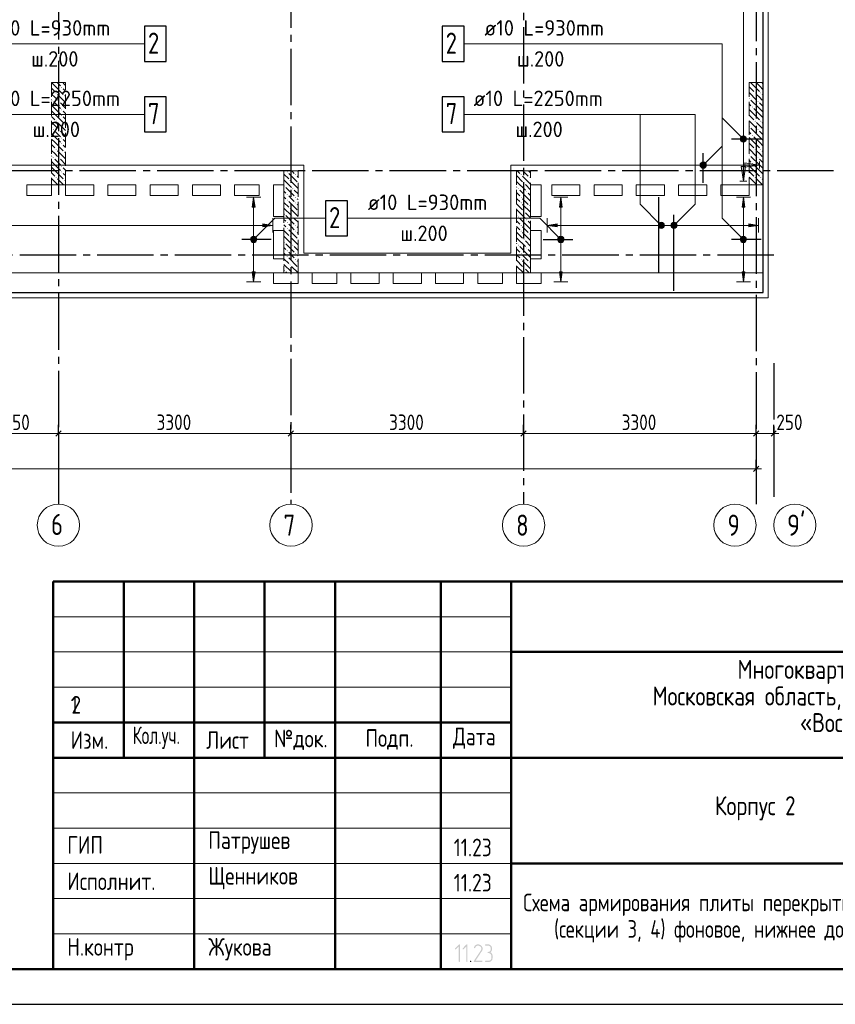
# Model space of a CAD drawing. Header units: millimetres. Extents: x 0 to 43617, y 0 to 59400.
# Tile 9 of 30: x 22524 to 34098, y 0 to 13973. Entities that reach past the tile are written whole.
import ezdxf

# ---------------------------------------------------------------- set-up
doc = ezdxf.new("R2010")
doc.units = ezdxf.units.MM
doc.linetypes.add('______2', pattern=[270, 200, -70])
doc.linetypes.add('______5', pattern=[1100, 800, -100, 100, -100])
for name, color, linetype, lineweight in [('Standard', 7, 'Continuous', 25), ('ЖБ Пилон', 180, 'Continuous', 25), ('Обрамление П-обр. равн.', 7, 'Continuous', 25), ('Оси', 40, '______5', 18), ('Позиционная метка линия выноска', 7, 'Continuous', 13), ('Позиционная метка номер позиции', 7, 'Continuous', 13)]:
    doc.layers.add(name, color=color, linetype=linetype, lineweight=lineweight)
doc.layers.add('ЖБ Перекрытие верхний уровень', color=7, linetype='Continuous', lineweight=25, true_color=0xe0e0ff)
doc.styles.add('GOST 2.304-81', font='txt')
doc.styles.add('ISOCPEUR', font='txt')

msp = doc.modelspace()

# ---------------------------------------------------------------- hatches: boundary and pattern name
at = {"layer": 'Standard', "linetype": 'Continuous', "lineweight": 25, "transparency": 33554687}
for points in [[(28772, 610), (28772, 609), (28772, 608), (28772, 607), (28771, 606), (28771, 605), (28771, 605), (28770, 604), (28769, 603), (28768, 602), (28767, 602), (28765, 601), (28763, 601), (28763, 601), (28762, 601), (28761, 602), (28761, 602), (28760, 602), (28759, 602), (28758, 603), (28757, 603), (28756, 604), (28756, 605), (28755, 605), (28755, 606), (28755, 607), (28754, 608), (28754, 609), (28754, 610), (28754, 820), (28716, 782), (28715, 780), (28713, 780), (28712, 779), (28710, 779), (28708, 779), (28707, 780), (28705, 780), (28704, 782), (28702, 783), (28702, 785), (28701, 786), (28701, 788), (28701, 788), (28701, 789), (28701, 790), (28702, 790), (28702, 791), (28702, 792), (28703, 793), (28704, 794), (28757, 848), (28758, 849), (28760, 849), (28761, 850), (28763, 850), (28765, 850), (28766, 849), (28768, 849), (28769, 848), (28770, 847), (28770, 846), (28771, 846), (28771, 845), (28772, 844), (28772, 843), (28772, 842), (28772, 841)], [(28878, 610), (28878, 609), (28878, 608), (28878, 607), (28878, 606), (28878, 605), (28877, 605), (28877, 604), (28876, 603), (28875, 602), (28873, 602), (28872, 601), (28870, 601), (28869, 601), (28869, 601), (28868, 602), (28867, 602), (28866, 602), (28865, 602), (28865, 603), (28863, 603), (28863, 604), (28862, 605), (28862, 605), (28861, 606), (28861, 607), (28861, 608), (28861, 609), (28861, 610), (28861, 820), (28823, 782), (28821, 780), (28820, 780), (28818, 779), (28817, 779), (28815, 779), (28813, 780), (28812, 780), (28810, 782), (28809, 783), (28808, 785), (28808, 786), (28808, 788), (28808, 788), (28808, 789), (28808, 790), (28808, 790), (28809, 791), (28809, 792), (28810, 793), (28810, 794), (28863, 848), (28865, 849), (28866, 849), (28868, 850), (28869, 850), (28871, 850), (28873, 849), (28874, 849), (28876, 848), (28876, 847), (28877, 846), (28877, 846), (28878, 845), (28878, 844), (28878, 843), (28878, 842), (28878, 841)], [(29082, 601), (28976, 601), (28975, 601), (28973, 602), (28971, 603), (28970, 604), (28969, 606), (28968, 607), (28967, 609), (28967, 611), (28967, 612), (28968, 613), (28968, 614), (28969, 615), (29066, 763), (29070, 770), (29073, 776), (29074, 779), (29074, 782), (29075, 786), (29075, 789), (29075, 791), (29075, 793), (29074, 795), (29074, 798), (29073, 800), (29073, 802), (29072, 804), (29071, 806), (29070, 807), (29069, 809), (29068, 811), (29067, 813), (29065, 814), (29064, 816), (29062, 818), (29060, 819), (29059, 821), (29057, 822), (29055, 823), (29053, 824), (29051, 826), (29049, 827), (29047, 828), (29045, 828), (29043, 829), (29041, 830), (29039, 831), (29036, 831), (29034, 831), (29032, 832), (29030, 832), (29028, 832), (29024, 832), (29021, 831), (29018, 831), (29016, 830), (29013, 829), (29010, 828), (29007, 827), (29005, 825), (29002, 823), (29000, 821), (28997, 819), (28995, 816), (28993, 813), (28991, 809), (28989, 806), (28988, 802), (28987, 800), (28986, 799), (28985, 798), (28984, 798), (28984, 797), (28982, 797), (28981, 796), (28980, 796), (28978, 796), (28976, 797), (28974, 797), (28973, 798), (28972, 799), (28972, 800), (28971, 800), (28971, 801), (28971, 802), (28970, 803), (28970, 804), (28970, 805), (28971, 808), (28972, 811), (28973, 813), (28974, 816), (28975, 818), (28976, 820), (28978, 823), (28979, 825), (28980, 827), (28982, 829), (28983, 831), (28985, 832), (28987, 834), (28988, 836), (28990, 837), (28992, 839), (28994, 840), (28998, 843), (29001, 845), (29005, 846), (29009, 848), (29013, 849), (29018, 849), (29022, 850), (29027, 850), (29030, 850), (29033, 850), (29036, 849), (29039, 849), (29042, 848), (29045, 848), (29048, 847), (29051, 846), (29054, 845), (29056, 843), (29059, 842), (29062, 840), (29064, 839), (29067, 837), (29070, 835), (29072, 833), (29075, 830), (29077, 828), (29079, 826), (29081, 823), (29083, 820), (29085, 818), (29087, 815), (29088, 813), (29089, 810), (29090, 807), (29091, 804), (29092, 801), (29092, 798), (29093, 795), (29093, 792), (29093, 789), (29093, 784), (29092, 780), (29092, 776), (29090, 772), (29090, 770), (29089, 767), (29088, 765), (29087, 763), (29086, 760), (29084, 758), (29083, 755), (29081, 753), (28993, 619), (29082, 619), (29084, 619), (29086, 618), (29087, 618), (29088, 616), (29090, 615), (29091, 613), (29091, 612), (29091, 610), (29091, 609), (29091, 607), (29090, 606), (29089, 604), (29088, 603), (29088, 603), (29087, 602), (29086, 602), (29085, 602), (29084, 601), (29083, 601)], [(29205, 737), (29208, 736), (29211, 734), (29214, 732), (29216, 730), (29219, 727), (29221, 724), (29223, 722), (29225, 718), (29227, 715), (29229, 712), (29230, 708), (29232, 705), (29233, 701), (29233, 697), (29234, 694), (29234, 690), (29234, 655), (29234, 652), (29233, 649), (29233, 646), (29233, 644), (29232, 641), (29231, 639), (29231, 636), (29230, 634), (29229, 632), (29228, 629), (29226, 627), (29225, 625), (29223, 623), (29222, 621), (29220, 619), (29218, 617), (29216, 615), (29214, 613), (29212, 611), (29210, 610), (29208, 609), (29205, 607), (29203, 606), (29201, 605), (29198, 604), (29196, 603), (29194, 603), (29191, 602), (29188, 602), (29186, 602), (29183, 601), (29180, 601), (29136, 601), (29134, 601), (29132, 602), (29131, 603), (29129, 604), (29128, 605), (29128, 607), (29127, 608), (29127, 610), (29127, 611), (29128, 613), (29128, 614), (29129, 616), (29130, 616), (29130, 617), (29131, 618), (29132, 618), (29133, 619), (29134, 619), (29135, 619), (29136, 619), (29180, 619), (29184, 619), (29188, 620), (29191, 620), (29194, 622), (29197, 623), (29200, 625), (29203, 627), (29206, 629), (29208, 632), (29210, 635), (29212, 638), (29213, 641), (29215, 644), (29215, 647), (29216, 651), (29216, 655), (29216, 690), (29216, 694), (29215, 697), (29215, 701), (29213, 704), (29212, 707), (29210, 710), (29208, 713), (29206, 715), (29203, 718), (29200, 720), (29197, 722), (29194, 723), (29191, 724), (29188, 725), (29184, 726), (29180, 726), (29171, 726), (29169, 726), (29168, 726), (29166, 727), (29165, 728), (29164, 730), (29163, 731), (29163, 733), (29163, 735), (29163, 736), (29163, 737), (29164, 738), (29165, 740), (29165, 741), (29166, 742), (29167, 742), (29167, 743), (29168, 743), (29169, 743), (29170, 743), (29171, 743), (29175, 743), (29179, 744), (29182, 745), (29185, 746), (29188, 747), (29191, 749), (29194, 751), (29197, 754), (29199, 756), (29201, 759), (29203, 762), (29204, 765), (29206, 768), (29206, 772), (29207, 775), (29207, 779), (29207, 797), (29207, 800), (29206, 804), (29206, 807), (29204, 810), (29203, 814), (29201, 816), (29199, 819), (29197, 822), (29194, 824), (29191, 826), (29188, 828), (29185, 830), (29182, 831), (29179, 832), (29175, 832), (29171, 832), (29136, 832), (29134, 832), (29132, 833), (29131, 834), (29129, 835), (29128, 836), (29128, 838), (29127, 839), (29127, 841), (29127, 842), (29128, 844), (29128, 845), (29129, 847), (29130, 847), (29130, 848), (29131, 849), (29132, 849), (29133, 850), (29134, 850), (29135, 850), (29136, 850), (29171, 850), (29174, 850), (29177, 850), (29180, 849), (29182, 849), (29185, 849), (29187, 848), (29190, 847), (29192, 846), (29194, 845), (29197, 844), (29199, 843), (29201, 841), (29203, 840), (29205, 838), (29207, 836), (29209, 835), (29211, 833), (29213, 831), (29214, 829), (29216, 826), (29217, 824), (29219, 822), (29220, 820), (29221, 817), (29222, 815), (29222, 813), (29223, 810), (29224, 807), (29224, 805), (29224, 802), (29225, 800), (29225, 797), (29225, 779), (29225, 773), (29225, 772), (29225, 771), (29225, 770), (29224, 770), (29224, 768), (29224, 767), (29223, 767), (29223, 766), (29223, 764), (29222, 761), (29221, 759), (29220, 756), (29218, 753), (29217, 751), (29215, 749), (29214, 746), (29212, 744), (29210, 742), (29208, 740)], [(28923, 619), (28924, 619), (28926, 618), (28927, 618), (28929, 616), (28930, 615), (28931, 613), (28932, 612), (28932, 610), (28932, 609), (28931, 607), (28930, 606), (28929, 604), (28929, 603), (28928, 603), (28927, 602), (28927, 602), (28926, 602), (28925, 601), (28924, 601), (28923, 601), (28921, 601), (28919, 602), (28917, 603), (28916, 604), (28915, 605), (28914, 607), (28914, 608), (28914, 610), (28914, 611), (28914, 613), (28915, 614), (28916, 616), (28917, 616), (28917, 617), (28918, 618), (28919, 618), (28920, 619), (28921, 619), (28922, 619)]]:
    msp.add_hatch(color=7, dxfattribs=at).paths.add_polyline_path(points, flags=16)
at = {"layer": 'ЖБ Пилон', "linetype": 'Continuous', "lineweight": 18, "transparency": 33554687}
for points in [[(23114, 13013), (23121, 13020), (23127, 13013), (23121, 13007)], [(23034, 12933), (23041, 12940), (23047, 12933), (23041, 12927)], [(23154, 12893), (23161, 12900), (23167, 12893), (23161, 12887)], [(32874, 12853), (32881, 12860), (32887, 12853), (32881, 12847)], [(32954, 12933), (32961, 12940), (32967, 12933), (32961, 12927)], [(33034, 12933), (33041, 12940), (33047, 12933), (33041, 12927)], [(22994, 12813), (23001, 12820), (23007, 12813), (23001, 12807)], [(23074, 12813), (23081, 12820), (23087, 12813), (23081, 12807)], [(32914, 12733), (32921, 12740), (32927, 12733), (32921, 12727)], [(32994, 12813), (33001, 12820), (33007, 12813), (33001, 12807)], [(23114, 12693), (23121, 12700), (23127, 12693), (23121, 12687)], [(23114, 12613), (23121, 12620), (23127, 12613), (23121, 12607)], [(23034, 12533), (23041, 12540), (23047, 12533), (23041, 12527)], [(23154, 12493), (23161, 12500), (23167, 12493), (23161, 12487)], [(32874, 12453), (32881, 12460), (32887, 12453), (32881, 12447)], [(32954, 12533), (32961, 12540), (32967, 12533), (32961, 12527)], [(33034, 12533), (33041, 12540), (33047, 12533), (33041, 12527)], [(22994, 12413), (23001, 12420), (23007, 12413), (23001, 12407)], [(23074, 12413), (23081, 12420), (23087, 12413), (23081, 12407)], [(23114, 12293), (23121, 12300), (23127, 12293), (23121, 12287)], [(32914, 12333), (32921, 12340), (32927, 12333), (32921, 12327)], [(32994, 12413), (33001, 12420), (33007, 12413), (33001, 12407)], [(23114, 12213), (23121, 12220), (23127, 12213), (23121, 12207)], [(22994, 12013), (23001, 12020), (23007, 12013), (23001, 12007)], [(23034, 12133), (23041, 12140), (23047, 12133), (23041, 12127)], [(23074, 12013), (23081, 12020), (23087, 12013), (23081, 12007)], [(23154, 12093), (23161, 12100), (23167, 12093), (23161, 12087)], [(32874, 12053), (32881, 12060), (32887, 12053), (32881, 12047)], [(32954, 12133), (32961, 12140), (32967, 12133), (32961, 12127)], [(32994, 12013), (33001, 12020), (33007, 12013), (33001, 12007)], [(33034, 12133), (33041, 12140), (33047, 12133), (33041, 12127)], [(23114, 11893), (23121, 11900), (23127, 11893), (23121, 11887)], [(32914, 11933), (32921, 11940), (32927, 11933), (32921, 11927)], [(23034, 11733), (23041, 11740), (23047, 11733), (23041, 11727)], [(23114, 11813), (23121, 11820), (23127, 11813), (23121, 11807)], [(26314, 11813), (26321, 11820), (26327, 11813), (26321, 11807)], [(26434, 11773), (26441, 11780), (26447, 11773), (26441, 11767)], [(29634, 11773), (29641, 11780), (29647, 11773), (29641, 11767)], [(29754, 11733), (29761, 11740), (29767, 11733), (29761, 11727)], [(32954, 11733), (32961, 11740), (32967, 11733), (32961, 11727)], [(33034, 11733), (33041, 11740), (33047, 11733), (33041, 11727)], [(23154, 11693), (23161, 11700), (23167, 11693), (23161, 11687)], [(26274, 11613), (26281, 11620), (26287, 11613), (26281, 11607)], [(26354, 11693), (26361, 11700), (26367, 11693), (26361, 11687)], [(29674, 11653), (29681, 11660), (29687, 11653), (29681, 11647)], [(32874, 11653), (32881, 11660), (32887, 11653), (32881, 11647)], [(26314, 11493), (26321, 11500), (26327, 11493), (26321, 11487)], [(26394, 11573), (26401, 11580), (26407, 11573), (26401, 11567)], [(26434, 11453), (26441, 11460), (26447, 11453), (26441, 11447)], [(29594, 11573), (29601, 11580), (29607, 11573), (29601, 11567)], [(29634, 11453), (29641, 11460), (29647, 11453), (29641, 11447)], [(29714, 11533), (29721, 11540), (29727, 11533), (29721, 11527)], [(26314, 11413), (26321, 11420), (26327, 11413), (26321, 11407)], [(26434, 11373), (26441, 11380), (26447, 11373), (26441, 11367)], [(29634, 11373), (29641, 11380), (29647, 11373), (29641, 11367)], [(29754, 11333), (29761, 11340), (29767, 11333), (29761, 11327)], [(26274, 11213), (26281, 11220), (26287, 11213), (26281, 11207)], [(26354, 11293), (26361, 11300), (26367, 11293), (26361, 11287)], [(26394, 11173), (26401, 11180), (26407, 11173), (26401, 11167)], [(29594, 11173), (29601, 11180), (29607, 11173), (29601, 11167)], [(29674, 11253), (29681, 11260), (29687, 11253), (29681, 11247)], [(26314, 11093), (26321, 11100), (26327, 11093), (26321, 11087)], [(26434, 11053), (26441, 11060), (26447, 11053), (26441, 11047)], [(29634, 11053), (29641, 11060), (29647, 11053), (29641, 11047)], [(29714, 11133), (29721, 11140), (29727, 11133), (29721, 11127)], [(26314, 11013), (26321, 11020), (26327, 11013), (26321, 11007)], [(26354, 10893), (26361, 10900), (26367, 10893), (26361, 10887)], [(26434, 10973), (26441, 10980), (26447, 10973), (26441, 10967)], [(29634, 10973), (29641, 10980), (29647, 10973), (29641, 10967)], [(29754, 10933), (29761, 10940), (29767, 10933), (29761, 10927)], [(26274, 10813), (26281, 10820), (26287, 10813), (26281, 10807)], [(26394, 10773), (26401, 10780), (26407, 10773), (26401, 10767)], [(29594, 10773), (29601, 10780), (29607, 10773), (29601, 10767)], [(29674, 10853), (29681, 10860), (29687, 10853), (29681, 10847)], [(26314, 10693), (26321, 10700), (26327, 10693), (26321, 10687)], [(26434, 10653), (26441, 10660), (26447, 10653), (26441, 10647)], [(29634, 10653), (29641, 10660), (29647, 10653), (29641, 10647)], [(29714, 10733), (29721, 10740), (29727, 10733), (29721, 10727)], [(26314, 10613), (26321, 10620), (26327, 10613), (26321, 10607)], [(26354, 10493), (26361, 10500), (26367, 10493), (26361, 10487)], [(26434, 10573), (26441, 10580), (26447, 10573), (26441, 10567)], [(29634, 10573), (29641, 10580), (29647, 10573), (29641, 10567)], [(29754, 10533), (29761, 10540), (29767, 10533), (29761, 10527)], [(26274, 10413), (26281, 10420), (26287, 10413), (26281, 10407)], [(29674, 10453), (29681, 10460), (29687, 10453), (29681, 10447)]]:
    msp.add_hatch(color=7, dxfattribs=at).paths.add_polyline_path(points, flags=16)
at = {"layer": 'Обрамление П-обр. равн.', "linetype": 'Continuous', "lineweight": 13, "transparency": 33554687}
for points in [[(25864, 11315), (25844, 11455), (25824, 11315)], [(30224, 11315), (30204, 11455), (30184, 11315)], [(32814, 11315), (32794, 11455), (32774, 11315)], [(25974, 11035), (26114, 11055), (25974, 11075)], [(31770, 11033), (31770, 11078), (31764, 11055)], [(31770, 11078), (31787, 11016), (31787, 11094)], [(31770, 11078), (31770, 11033), (31787, 11016)], [(31787, 11094), (31809, 11010), (31809, 11100)], [(31787, 11094), (31787, 11016), (31809, 11010)], [(31809, 11100), (31809, 11010), (31832, 11016)], [(31809, 11100), (31832, 11016), (31832, 11094)], [(31832, 11094), (31832, 11016), (31848, 11033)], [(31832, 11094), (31848, 11033), (31848, 11078)], [(31848, 11078), (31848, 11033), (31854, 11055)], [(32869, 11035), (33009, 11055), (32869, 11075)], [(25821, 10894), (25866, 10894), (25844, 10900)], [(30182, 10894), (30226, 10894), (30204, 10900)], [(32772, 10894), (32816, 10894), (32794, 10900)], [(25799, 10855), (25889, 10855), (25883, 10878)], [(25799, 10855), (25883, 10878), (25805, 10878)], [(25805, 10833), (25889, 10855), (25799, 10855)], [(25805, 10878), (25883, 10878), (25866, 10894)], [(25805, 10878), (25866, 10894), (25821, 10894)], [(25805, 10833), (25883, 10833), (25889, 10855)], [(25821, 10816), (25883, 10833), (25805, 10833)], [(25821, 10816), (25866, 10816), (25883, 10833)], [(25866, 10816), (25821, 10816), (25844, 10810)], [(30159, 10855), (30249, 10855), (30243, 10878)], [(30159, 10855), (30243, 10878), (30165, 10878)], [(30165, 10833), (30249, 10855), (30159, 10855)], [(30165, 10878), (30243, 10878), (30226, 10894)], [(30165, 10878), (30226, 10894), (30182, 10894)], [(30165, 10833), (30243, 10833), (30249, 10855)], [(30182, 10816), (30243, 10833), (30165, 10833)], [(30182, 10816), (30226, 10816), (30243, 10833)], [(30226, 10816), (30182, 10816), (30204, 10810)], [(32749, 10855), (32839, 10855), (32833, 10878)], [(32749, 10855), (32833, 10878), (32755, 10878)], [(32755, 10833), (32839, 10855), (32749, 10855)], [(32755, 10878), (32833, 10878), (32816, 10894)], [(32755, 10878), (32816, 10894), (32772, 10894)], [(32755, 10833), (32833, 10833), (32839, 10855)], [(32772, 10816), (32833, 10833), (32755, 10833)], [(32772, 10816), (32816, 10816), (32833, 10833)], [(32816, 10816), (32772, 10816), (32794, 10810)]]:
    msp.add_hatch(color=7, dxfattribs=at).paths.add_polyline_path(points)
for points in [[(30149, 11035), (30009, 11055), (30149, 11075)], [(25864, 10395), (25844, 10255), (25824, 10395)], [(30224, 10395), (30204, 10255), (30184, 10395)], [(32814, 10395), (32794, 10255), (32774, 10395)]]:
    msp.add_hatch(color=7, dxfattribs=at).paths.add_polyline_path(points, flags=16)
at = {"layer": 'Позиционная метка линия выноска', "linetype": 'Continuous', "lineweight": 13, "transparency": 33554687}
msp.add_hatch(color=7, dxfattribs=at).paths.add_polyline_path([(32824, 11890), (32794, 11680), (32764, 11890)], flags=16)
msp.add_hatch(color=7, dxfattribs=at).paths.add_polyline_path([(32814, 11880), (33024, 11910), (32814, 11940)])
at = {"layer": 'Позиционная метка номер позиции', "linetype": 'Continuous', "lineweight": 13, "transparency": 33554687}
for points in [[(32762, 12248), (32805, 12323), (32751, 12269)], [(32751, 12269), (32805, 12323), (32783, 12323)], [(32751, 12269), (32783, 12323), (32751, 12291)], [(32751, 12291), (32783, 12323), (32762, 12312)], [(32762, 12248), (32826, 12312), (32805, 12323)], [(32783, 12237), (32826, 12312), (32762, 12248)], [(32783, 12237), (32837, 12291), (32826, 12312)], [(32805, 12237), (32837, 12291), (32783, 12237)], [(32805, 12237), (32837, 12269), (32837, 12291)], [(32837, 12269), (32805, 12237), (32826, 12248)], [(32181, 11921), (32256, 11878), (32192, 11942)], [(32181, 11899), (32235, 11867), (32181, 11921)], [(32181, 11921), (32235, 11867), (32256, 11878)], [(32213, 11867), (32181, 11899), (32192, 11878)], [(32181, 11899), (32213, 11867), (32235, 11867)], [(32192, 11942), (32267, 11899), (32213, 11953)], [(32192, 11942), (32256, 11878), (32267, 11899)], [(32213, 11953), (32267, 11899), (32267, 11921)], [(32213, 11953), (32267, 11921), (32235, 11953)], [(32235, 11953), (32267, 11921), (32256, 11942)], [(31597, 11023), (31640, 11098), (31586, 11044)], [(31586, 11044), (31640, 11098), (31618, 11098)], [(31586, 11044), (31618, 11098), (31586, 11066)], [(31586, 11066), (31618, 11098), (31597, 11087)], [(31597, 11023), (31661, 11087), (31640, 11098)], [(31618, 11012), (31661, 11087), (31597, 11023)], [(31618, 11012), (31672, 11066), (31661, 11087)], [(31640, 11012), (31672, 11066), (31618, 11012)], [(31640, 11012), (31672, 11044), (31672, 11066)], [(31672, 11044), (31640, 11012), (31661, 11023)], [(31766, 11066), (31841, 11023), (31777, 11087)], [(31766, 11044), (31820, 11012), (31766, 11066)], [(31766, 11066), (31820, 11012), (31841, 11023)], [(31798, 11012), (31766, 11044), (31777, 11023)], [(31766, 11044), (31798, 11012), (31820, 11012)], [(31777, 11087), (31852, 11044), (31798, 11098)], [(31777, 11087), (31841, 11023), (31852, 11044)], [(31798, 11098), (31852, 11044), (31852, 11066)], [(31798, 11098), (31852, 11066), (31820, 11098)], [(31820, 11098), (31852, 11066), (31841, 11087)], [(25801, 10866), (25876, 10823), (25812, 10887)], [(25801, 10844), (25855, 10812), (25801, 10866)], [(25801, 10866), (25855, 10812), (25876, 10823)], [(25833, 10812), (25801, 10844), (25812, 10823)], [(25801, 10844), (25833, 10812), (25855, 10812)], [(25812, 10887), (25887, 10844), (25833, 10898)], [(25812, 10887), (25876, 10823), (25887, 10844)], [(25833, 10898), (25887, 10844), (25887, 10866)], [(25833, 10898), (25887, 10866), (25855, 10898)], [(25855, 10898), (25887, 10866), (25876, 10887)], [(30172, 10823), (30215, 10898), (30161, 10844)], [(30161, 10844), (30215, 10898), (30193, 10898)], [(30161, 10844), (30193, 10898), (30161, 10866)], [(30161, 10866), (30193, 10898), (30172, 10887)], [(30172, 10823), (30236, 10887), (30215, 10898)], [(30193, 10812), (30236, 10887), (30172, 10823)], [(30193, 10812), (30247, 10866), (30236, 10887)], [(30215, 10812), (30247, 10866), (30193, 10812)], [(30215, 10812), (30247, 10844), (30247, 10866)], [(30247, 10844), (30215, 10812), (30236, 10823)], [(32762, 10823), (32805, 10898), (32751, 10844)], [(32751, 10844), (32805, 10898), (32783, 10898)], [(32751, 10844), (32783, 10898), (32751, 10866)], [(32751, 10866), (32783, 10898), (32762, 10887)], [(32762, 10823), (32826, 10887), (32805, 10898)], [(32783, 10812), (32826, 10887), (32762, 10823)], [(32783, 10812), (32837, 10866), (32826, 10887)], [(32805, 10812), (32837, 10866), (32783, 10812)], [(32805, 10812), (32837, 10844), (32837, 10866)], [(32837, 10844), (32805, 10812), (32826, 10823)]]:
    msp.add_hatch(color=7, dxfattribs=at).paths.add_polyline_path(points)

# ---------------------------------------------------------------- linework, layer by layer
at = {"layer": 'Standard', "color": 7, "linetype": 'Continuous', "lineweight": 25, "transparency": 33554687}
for p, q in [((23036, 8063), (23111, 8138)), ((26336, 8063), (26411, 8138)), ((29636, 8063), (29711, 8138)), ((32936, 8063), (33011, 8138)), ((33187, 8063), (33261, 8138)), ((33011, 7638), (32936, 7563)), ((23000, 500), (41500, 500)), ((23000, 500), (41500, 500)), ((23000, 500), (41500, 500))]:
    msp.add_line(p, q, dxfattribs=at)
at = {"layer": 'Standard', "color": 251, "linetype": 'Continuous', "lineweight": -3, "true_color": 0x656565, "transparency": 33554687}
for p, q in [((23074, 8100), (23074, 8225)), ((26374, 8100), (26374, 8225)), ((29674, 8100), (29674, 8225)), ((32974, 8100), (32974, 8225)), ((33224, 8100), (33224, 8225)), ((23074, 8100), (23074, 7975)), ((23074, 8100), (23074, 7648)), ((26374, 8100), (26374, 7975)), ((26374, 8100), (26374, 7648)), ((29674, 8100), (29674, 7975)), ((29674, 8100), (29674, 7648)), ((32974, 8100), (32974, 7975)), ((32974, 8100), (32974, 7648)), ((33224, 8100), (33224, 7975)), ((33224, 8100), (33224, 7648)), ((32974, 7600), (32974, 7725)), ((32974, 7600), (32974, 7475)), ((32974, 7600), (32974, 7600))]:
    msp.add_line(p, q, dxfattribs=at)
at = {"layer": 'Standard', "color": 7, "linetype": 'Continuous', "lineweight": 13, "transparency": 33554687}
for p, q in [((21824, 8100), (23074, 8100)), ((23074, 8100), (26374, 8100)), ((26374, 8100), (29674, 8100)), ((29674, 8100), (32974, 8100)), ((32974, 8100), (33224, 8100)), ((33224, 8100), (33299, 8100)), ((32974, 7600), (7924, 7600)), ((32974, 7600), (33049, 7600)), ((23000, 5500), (29500, 5500)), ((23000, 5000), (29500, 5000)), ((23000, 4500), (29500, 4500)), ((23000, 3000), (29500, 3000)), ((23000, 2500), (29500, 2500)), ((23000, 2500), (29500, 2500)), ((23000, 2000), (29500, 2000)), ((23000, 2000), (29500, 2000)), ((23000, 1500), (29500, 1500)), ((23000, 1000), (29500, 1000))]:
    msp.add_line(p, q, dxfattribs=at)
at = {"layer": 'Standard', "color": 7, "linetype": 'Continuous', "lineweight": 50, "transparency": 33554687}
for p, q in [((23000, 500), (23000, 6000)), ((23000, 6000), (41500, 6000)), ((24000, 3500), (24000, 6000)), ((25000, 500), (25000, 6000)), ((26000, 3500), (26000, 6000)), ((27000, 500), (27000, 6000)), ((28500, 500), (28500, 6000)), ((29500, 500), (29500, 6000)), ((29500, 5000), (41500, 5000)), ((23000, 4000), (29500, 4000)), ((23000, 4000), (29500, 4000)), ((23000, 3500), (29500, 3500)), ((23000, 3500), (29500, 3500)), ((29500, 3500), (41500, 3500)), ((29500, 2000), (41500, 2000))]:
    msp.add_line(p, q, dxfattribs=at)
at = {"layer": 'Standard', "color": 7, "linetype": 'Continuous', "lineweight": 13, "transparency": 33554687}
msp.add_lwpolyline([(0, 0), (42000, 0), (42000, 59400), (0, 59400), (0, 0)], close=True, dxfattribs=at)
for points in [[(42000, 59400), (0, 59400), (0, 0), (42000, 0), (42000, 59400)], [(42000, 59400), (0, 59400), (0, 0), (42000, 0), (42000, 59400)], [(7674, 10380), (33074, 10380), (33074, 57220), (7674, 57220), (7674, 10380)]]:
    msp.add_lwpolyline(points, dxfattribs=at)
at = {"layer": 'Standard', "color": 7, "linetype": 'Continuous', "lineweight": 25, "transparency": 33554687}
for points in [[(42000, 59400), (0, 59400), (0, 0), (42000, 0), (42000, 59400)], [(7394, 10100), (33074, 10100), (33074, 57220), (7394, 57220), (7394, 10100)], [(41500, 6000), (23000, 6000), (23000, 500), (41500, 500), (41500, 6000)]]:
    msp.add_lwpolyline(points, dxfattribs=at)
at = {"layer": 'Standard', "color": 7, "linetype": 'Continuous', "lineweight": 50, "transparency": 33554687}
msp.add_lwpolyline([(2000, 58900), (41500, 58900), (41500, 500), (2000, 500), (2000, 58900)], close=True, dxfattribs=at)
at = {"layer": 'Standard', "color": 254, "linetype": 'Continuous', "lineweight": 18, "true_color": 0xc4c4ff, "transparency": 33554687}
msp.add_lwpolyline([(7319, 10025), (33145, 10025), (33145, 57291), (7319, 57291), (7319, 10025)], dxfattribs=at)
at = {"layer": 'ЖБ Перекрытие верхний уровень', "color": 7, "linetype": 'Continuous', "lineweight": 18, "transparency": 33554687}
for p, q in [((33074, 10100), (33074, 25060)), ((22624, 11480), (22624, 11630)), ((22624, 11630), (22974, 11630)), ((22974, 11630), (22974, 11480)), ((23174, 11480), (23174, 11630)), ((23174, 11630), (23574, 11630)), ((23574, 11630), (23574, 11480)), ((23774, 11480), (23774, 11630)), ((23774, 11630), (24174, 11630)), ((24174, 11630), (24174, 11480)), ((24374, 11480), (24374, 11630)), ((24374, 11630), (24774, 11630)), ((24774, 11630), (24774, 11480)), ((24974, 11480), (24974, 11630)), ((24974, 11630), (25374, 11630)), ((25374, 11630), (25374, 11480)), ((25574, 11480), (25574, 11630)), ((25574, 11630), (25924, 11630)), ((25924, 11630), (25924, 11480)), ((26124, 11180), (26124, 11630)), ((26124, 11630), (26274, 11630)), ((26274, 11630), (26274, 11180)), ((29774, 11630), (29924, 11630)), ((29774, 11180), (29774, 11630)), ((29924, 11630), (29924, 11180)), ((30074, 11630), (30474, 11630)), ((30074, 11480), (30074, 11630)), ((30474, 11630), (30474, 11480)), ((30674, 11630), (31074, 11630)), ((30674, 11480), (30674, 11630)), ((31074, 11630), (31074, 11480)), ((31274, 11630), (31674, 11630)), ((31274, 11480), (31274, 11630)), ((31674, 11630), (31674, 11480)), ((31874, 11630), (32274, 11630)), ((31874, 11480), (31874, 11630)), ((32274, 11630), (32274, 11480)), ((32474, 11630), (32874, 11630)), ((32474, 11480), (32474, 11630)), ((32874, 11630), (32874, 11480)), ((22974, 11480), (22624, 11480)), ((23574, 11480), (23174, 11480)), ((24174, 11480), (23774, 11480)), ((24774, 11480), (24374, 11480)), ((25374, 11480), (24974, 11480)), ((25924, 11480), (25574, 11480)), ((30474, 11480), (30074, 11480)), ((31074, 11480), (30674, 11480)), ((31674, 11480), (31274, 11480)), ((32274, 11480), (31874, 11480)), ((32874, 11480), (32474, 11480)), ((26274, 11180), (26124, 11180)), ((29924, 11180), (29774, 11180)), ((26124, 10580), (26124, 10980)), ((26124, 10980), (26274, 10980)), ((26274, 10980), (26274, 10580)), ((29774, 10980), (29924, 10980)), ((29774, 10580), (29774, 10980)), ((29924, 10980), (29924, 10580)), ((26274, 10580), (26124, 10580)), ((29924, 10580), (29774, 10580)), ((26124, 10230), (26124, 10380)), ((26124, 10380), (26474, 10380)), ((26474, 10380), (26474, 10230)), ((26674, 10230), (26674, 10380)), ((26674, 10380), (27024, 10380)), ((27024, 10380), (27024, 10230)), ((27224, 10230), (27224, 10380)), ((27224, 10380), (27624, 10380)), ((27624, 10380), (27624, 10230)), ((27824, 10230), (27824, 10380)), ((27824, 10380), (28224, 10380)), ((28224, 10380), (28224, 10230)), ((28424, 10230), (28424, 10380)), ((28424, 10380), (28824, 10380)), ((28824, 10380), (28824, 10230)), ((29024, 10380), (29374, 10380)), ((29024, 10230), (29024, 10380)), ((29374, 10380), (29374, 10230)), ((29574, 10380), (29924, 10380)), ((29574, 10230), (29574, 10380)), ((29924, 10380), (29924, 10230)), ((26474, 10230), (26124, 10230)), ((27024, 10230), (26674, 10230)), ((27624, 10230), (27224, 10230)), ((28224, 10230), (27824, 10230)), ((28824, 10230), (28424, 10230)), ((29374, 10230), (29024, 10230)), ((29924, 10230), (29574, 10230)), ((18094, 10100), (33074, 10100))]:
    msp.add_line(p, q, dxfattribs=at)
at = {"layer": 'ЖБ Пилон', "color": 253, "linetype": '______2', "lineweight": 13, "true_color": 0xa0a0a0, "transparency": 33554687}
for p, q in [((22974, 13080), (22974, 11630)), ((23174, 13080), (22974, 13080)), ((23174, 11630), (23174, 13080)), ((32874, 13080), (32874, 11630)), ((33074, 13080), (32874, 13080)), ((33074, 11630), (33074, 13080)), ((26274, 11830), (26274, 10380)), ((26474, 11830), (26274, 11830)), ((26474, 10380), (26474, 11830)), ((29574, 11830), (29574, 10380)), ((29774, 11830), (29574, 11830)), ((29774, 10380), (29774, 11830)), ((22974, 11630), (23174, 11630)), ((32874, 11630), (33074, 11630)), ((26274, 10380), (26474, 10380)), ((29574, 10380), (29774, 10380))]:
    msp.add_line(p, q, dxfattribs=at)
at = {"layer": 'ЖБ Пилон', "color": 9, "linetype": 'Continuous', "lineweight": 18, "true_color": 0xc7c7c7, "transparency": 33554687}
for p, q in [((22974, 13080), (23021, 13033)), ((22974, 13000), (23021, 12953)), ((23021, 13033), (23141, 12913)), ((23054, 13080), (23101, 13033)), ((23174, 13040), (23141, 13073)), ((32874, 13020), (32941, 12953)), ((32941, 13033), (32894, 13080)), ((32941, 13033), (33021, 12953)), ((32974, 13080), (33021, 13033)), ((33021, 13033), (33074, 12980)), ((33054, 13080), (33074, 13060)), ((23021, 12873), (22981, 12913)), ((23061, 12833), (23021, 12873)), ((23061, 12913), (23174, 12800)), ((23141, 12993), (23174, 12960)), ((32874, 12940), (32981, 12833)), ((33021, 12873), (32981, 12913)), ((33061, 12833), (33021, 12873)), ((33061, 12913), (33074, 12900)), ((22974, 12840), (22981, 12833)), ((23021, 12713), (22974, 12760)), ((23021, 12793), (23101, 12713)), ((23101, 12793), (23174, 12720)), ((32874, 12780), (32901, 12753)), ((33021, 12713), (32901, 12833)), ((33021, 12793), (33074, 12740)), ((22974, 12680), (23021, 12633)), ((22974, 12600), (23021, 12553)), ((23021, 12713), (23101, 12633)), ((23021, 12633), (23141, 12513)), ((23174, 12640), (23141, 12673)), ((23141, 12593), (23174, 12560)), ((32941, 12633), (32874, 12700)), ((32874, 12620), (32941, 12553)), ((32941, 12713), (33021, 12633)), ((32941, 12633), (33021, 12553)), ((33021, 12713), (33074, 12660)), ((33021, 12633), (33074, 12580)), ((22974, 12440), (22981, 12433)), ((23021, 12473), (22981, 12513)), ((23061, 12433), (23021, 12473)), ((23061, 12513), (23174, 12400)), ((32874, 12540), (32981, 12433)), ((33021, 12473), (32981, 12513)), ((33061, 12433), (33021, 12473)), ((33061, 12513), (33074, 12500)), ((23021, 12313), (22974, 12360)), ((23021, 12393), (23101, 12313)), ((23021, 12313), (23101, 12233)), ((23101, 12393), (23174, 12320)), ((32874, 12380), (32901, 12353)), ((32941, 12233), (32874, 12300)), ((33021, 12313), (32901, 12433)), ((32941, 12313), (33021, 12233)), ((33021, 12393), (33074, 12340)), ((33021, 12313), (33074, 12260)), ((22974, 12280), (23021, 12233)), ((22974, 12200), (23021, 12153)), ((23021, 12233), (23141, 12113)), ((23174, 12240), (23141, 12273)), ((23141, 12193), (23174, 12160)), ((32874, 12220), (32941, 12153)), ((32941, 12233), (33021, 12153)), ((33021, 12233), (33074, 12180)), ((22974, 12040), (22981, 12033)), ((23021, 12073), (22981, 12113)), ((23061, 12033), (23021, 12073)), ((23061, 12113), (23174, 12000)), ((32874, 12140), (32981, 12033)), ((33021, 11913), (32901, 12033)), ((33021, 12073), (32981, 12113)), ((33061, 12033), (33021, 12073)), ((33061, 12113), (33074, 12100)), ((23021, 11913), (22974, 11960)), ((22974, 11880), (23021, 11833)), ((23021, 11993), (23101, 11913)), ((23021, 11913), (23101, 11833)), ((23101, 11993), (23174, 11920)), ((32874, 11980), (32901, 11953)), ((32941, 11833), (32874, 11900)), ((32941, 11913), (33021, 11833)), ((33021, 11993), (33074, 11940)), ((33021, 11913), (33074, 11860)), ((22974, 11800), (23021, 11753)), ((23021, 11833), (23141, 11713)), ((23174, 11840), (23141, 11873)), ((23141, 11793), (23174, 11760)), ((26274, 11780), (26341, 11713)), ((26341, 11793), (26461, 11673)), ((26421, 11793), (26384, 11830)), ((26461, 11753), (26474, 11740)), ((26464, 11830), (26474, 11820)), ((29574, 11760), (29661, 11673)), ((29621, 11793), (29584, 11830)), ((29661, 11753), (29774, 11640)), ((29664, 11830), (29741, 11753)), ((29744, 11830), (29774, 11800)), ((32874, 11820), (32941, 11753)), ((32874, 11740), (32981, 11633)), ((32941, 11833), (33021, 11753)), ((33021, 11833), (33074, 11780)), ((22974, 11640), (22981, 11633)), ((23021, 11673), (22981, 11713)), ((23061, 11633), (23021, 11673)), ((23061, 11713), (23144, 11630)), ((26274, 11700), (26381, 11593)), ((26381, 11673), (26474, 11580)), ((29574, 11600), (29581, 11593)), ((29581, 11673), (29701, 11553)), ((29774, 11560), (29701, 11633)), ((32904, 11630), (32901, 11633)), ((33021, 11673), (32981, 11713)), ((33061, 11633), (33021, 11673)), ((33061, 11713), (33074, 11700)), ((26274, 11540), (26301, 11513)), ((26274, 11460), (26301, 11433)), ((26301, 11593), (26421, 11473)), ((26381, 11433), (26341, 11473)), ((26474, 11500), (26421, 11553)), ((29574, 11520), (29621, 11473)), ((29741, 11433), (29621, 11553)), ((29741, 11513), (29774, 11480)), ((26274, 11380), (26341, 11313)), ((26341, 11393), (26461, 11273)), ((26421, 11393), (26381, 11433)), ((26461, 11433), (26474, 11420)), ((26461, 11353), (26474, 11340)), ((29581, 11433), (29574, 11440)), ((29574, 11360), (29661, 11273)), ((29621, 11393), (29581, 11433)), ((29661, 11433), (29741, 11353)), ((29661, 11353), (29774, 11240)), ((29741, 11433), (29774, 11400)), ((26274, 11300), (26381, 11193)), ((26301, 11193), (26421, 11073)), ((26381, 11273), (26474, 11180)), ((29574, 11200), (29581, 11193)), ((29581, 11273), (29701, 11153)), ((29774, 11160), (29701, 11233)), ((26274, 11140), (26301, 11113)), ((26274, 11060), (26301, 11033)), ((26381, 11033), (26341, 11073)), ((26474, 11100), (26421, 11153)), ((29574, 11120), (29621, 11073)), ((29581, 11033), (29574, 11040)), ((29741, 11033), (29621, 11153)), ((29741, 11113), (29774, 11080)), ((26274, 10980), (26341, 10913)), ((26274, 10900), (26381, 10793)), ((26341, 10993), (26461, 10873)), ((26421, 10993), (26381, 11033)), ((26461, 11033), (26474, 11020)), ((26461, 10953), (26474, 10940)), ((29574, 10960), (29661, 10873)), ((29621, 10993), (29581, 11033)), ((29661, 11033), (29741, 10953)), ((29661, 10953), (29774, 10840)), ((29741, 11033), (29774, 11000)), ((26301, 10793), (26421, 10673)), ((26381, 10873), (26474, 10780)), ((29574, 10800), (29581, 10793)), ((29581, 10873), (29701, 10753)), ((29774, 10760), (29701, 10833)), ((26274, 10740), (26301, 10713)), ((26274, 10660), (26301, 10633)), ((26381, 10633), (26341, 10673)), ((26421, 10593), (26381, 10633)), ((26474, 10700), (26421, 10753)), ((26461, 10633), (26474, 10620)), ((29574, 10720), (29621, 10673)), ((29581, 10633), (29574, 10640)), ((29621, 10593), (29581, 10633)), ((29741, 10633), (29621, 10753)), ((29661, 10633), (29741, 10553)), ((29741, 10713), (29774, 10680)), ((29741, 10633), (29774, 10600)), ((26274, 10580), (26341, 10513)), ((26274, 10500), (26381, 10393)), ((26341, 10593), (26461, 10473)), ((26461, 10553), (26474, 10540)), ((29574, 10560), (29661, 10473)), ((29661, 10553), (29774, 10440)), ((26301, 10393), (26314, 10380)), ((26381, 10473), (26474, 10380)), ((29574, 10400), (29581, 10393)), ((29581, 10473), (29674, 10380)), ((29754, 10380), (29701, 10433))]:
    msp.add_line(p, q, dxfattribs=at)
at = {"layer": 'Обрамление П-обр. равн.', "color": 7, "linetype": 'Continuous', "lineweight": 25, "transparency": 33554687}
for p, q in [((33044, 12280), (32624, 12280)), ((32224, 11660), (32224, 12080)), ((31589, 11455), (31589, 10375)), ((31809, 10125), (31809, 11205)), ((26094, 10855), (25674, 10855)), ((29954, 10855), (30374, 10855)), ((33044, 10855), (32624, 10855))]:
    msp.add_line(p, q, dxfattribs=at)
at = {"layer": 'Обрамление П-обр. равн.', "color": 251, "linetype": 'Continuous', "lineweight": 13, "true_color": 0x494949, "transparency": 33554687}
for p, q in [((25844, 11455), (25744, 11455)), ((25844, 11455), (25824, 11315)), ((25864, 11315), (25844, 11455)), ((25844, 11455), (25944, 11455)), ((25844, 11455), (25844, 11455)), ((30204, 11455), (30104, 11455)), ((30204, 11455), (30184, 11315)), ((30224, 11315), (30204, 11455)), ((30204, 11455), (30304, 11455)), ((30204, 11455), (30204, 11455)), ((32794, 11455), (32694, 11455)), ((32794, 11455), (32774, 11315)), ((32814, 11315), (32794, 11455)), ((32794, 11455), (32894, 11455)), ((32794, 11455), (32794, 11455)), ((25824, 11315), (25864, 11315)), ((25844, 10885), (25844, 11315)), ((30184, 11315), (30224, 11315)), ((30204, 10885), (30204, 11315)), ((32774, 11315), (32814, 11315)), ((32794, 10885), (32794, 11315)), ((21344, 11055), (25974, 11055)), ((26114, 11055), (25974, 11075)), ((25974, 11075), (25974, 11035)), ((25974, 11035), (26114, 11055)), ((26114, 11055), (26114, 11155)), ((26114, 11055), (26114, 10955)), ((26114, 11055), (26114, 11055)), ((30009, 11055), (30009, 11155)), ((30009, 11055), (30149, 11075)), ((30149, 11035), (30009, 11055)), ((30009, 11055), (30009, 10955)), ((30009, 11055), (30009, 11055)), ((30149, 11075), (30149, 11035)), ((30149, 11055), (31779, 11055)), ((31809, 11100), (31809, 11100)), ((31839, 11055), (32869, 11055)), ((33009, 11055), (32869, 11075)), ((32869, 11075), (32869, 11035)), ((32869, 11035), (33009, 11055)), ((33009, 11055), (33009, 11155)), ((33009, 11055), (33009, 10955)), ((33009, 11055), (33009, 11055)), ((31809, 11010), (31809, 11010)), ((25799, 10855), (25799, 10855)), ((25844, 10395), (25844, 10825)), ((25889, 10855), (25889, 10855)), ((30159, 10855), (30159, 10855)), ((30204, 10395), (30204, 10825)), ((30249, 10855), (30249, 10855)), ((32749, 10855), (32749, 10855)), ((32794, 10395), (32794, 10825)), ((32839, 10855), (32839, 10855)), ((25844, 10255), (25824, 10395)), ((25824, 10395), (25864, 10395)), ((25864, 10395), (25844, 10255)), ((30204, 10255), (30184, 10395)), ((30184, 10395), (30224, 10395)), ((30224, 10395), (30204, 10255)), ((32794, 10255), (32774, 10395)), ((32774, 10395), (32814, 10395)), ((32814, 10395), (32794, 10255)), ((25844, 10255), (25744, 10255)), ((25844, 10255), (25944, 10255)), ((25844, 10255), (25844, 10255)), ((30204, 10255), (30104, 10255)), ((30204, 10255), (30304, 10255)), ((30204, 10255), (30204, 10255)), ((32794, 10255), (32694, 10255)), ((32794, 10255), (32894, 10255)), ((32794, 10255), (32794, 10255))]:
    msp.add_line(p, q, dxfattribs=at)
at = {"layer": 'Обрамление П-обр. равн.', "color": 7, "linetype": 'Continuous', "lineweight": 25, "transparency": 33554687}
for points in [[(24294, 13380), (24604, 13380), (24604, 13880), (24294, 13880), (24294, 13380)], [(28519, 13380), (28829, 13380), (28829, 13880), (28519, 13880), (28519, 13380)], [(24294, 12380), (24604, 12380), (24604, 12880), (24294, 12880), (24294, 12380)], [(28519, 12380), (28829, 12380), (28829, 12880), (28519, 12880), (28519, 12380)], [(26864, 10905), (27174, 10905), (27174, 11405), (26864, 11405), (26864, 10905)]]:
    msp.add_lwpolyline(points, dxfattribs=at)
at = {"layer": 'Обрамление П-обр. равн.', "color": 251, "linetype": 'Continuous', "lineweight": 13, "true_color": 0x494949, "transparency": 33554687}
for centre in [(31809, 11055), (25844, 10855), (30204, 10855), (32794, 10855)]:
    msp.add_circle(centre, 45, dxfattribs=at)
at = {"layer": 'Оси', "color": 8, "linetype": '______5', "lineweight": -3, "transparency": 33554687}
for p, q in [((26374, 50960), (26374, 7100)), ((23074, 50790), (23074, 7100)), ((29674, 25969), (29674, 7100)), ((32974, 25469), (32974, 7100)), ((34074, 11830), (4600, 11830)), ((33224, 10630), (4600, 10630)), ((33224, 9100), (33224, 7100))]:
    msp.add_line(p, q, dxfattribs=at)
at = {"layer": 'Оси', "color": 7, "linetype": 'Continuous', "lineweight": 13, "transparency": 33554687}
for centre in [(23074, 6800), (26374, 6800), (29674, 6800), (32674, 6800), (33524, 6800)]:
    msp.add_circle(centre, 300, dxfattribs=at)
at = {"layer": 'Позиционная метка линия выноска', "color": 251, "linetype": 'Continuous', "lineweight": 13, "true_color": 0x494949, "transparency": 33554687}
for p, q in [((32794, 11680), (32764, 11890)), ((32764, 11890), (32824, 11890)), ((32794, 11890), (32794, 11905)), ((32824, 11890), (32794, 11680)), ((32814, 11910), (32799, 11910)), ((33024, 11910), (32814, 11940)), ((32814, 11940), (32814, 11880)), ((32814, 11880), (33024, 11910)), ((33024, 11960), (33024, 11860)), ((33024, 11910), (33024, 11910)), ((33024, 11910), (33024, 11910)), ((33024, 11910), (33024, 11910)), ((32744, 11680), (32844, 11680)), ((32794, 11680), (32794, 11680)), ((32794, 11680), (32794, 11680)), ((32794, 11680), (32794, 11680))]:
    msp.add_line(p, q, dxfattribs=at)
for points in [[(32794, 11680), (32794, 24450), (29694, 24450), (27978, 26166), (28383, 26571), (23723, 31231), (23724, 31232), (23723, 31231), (23318, 30826), (21826, 32318)], [(7975, 21025), (10508, 18479), (11391, 19362), (16546, 14207), (15623, 13362), (18326, 10660), (19834, 10660), (19834, 11910), (26554, 11910), (26554, 10660), (29494, 10660), (29494, 11910), (33024, 11910)]]:
    msp.add_lwpolyline(points, dxfattribs=at)
at = {"layer": 'Позиционная метка номер позиции', "color": 7, "linetype": 'Continuous', "lineweight": 13, "transparency": 33554687}
for p, q in [((32762, 12312), (32762, 12312)), ((32826, 12312), (32826, 12312)), ((32762, 12248), (32762, 12248)), ((32826, 12248), (32826, 12248)), ((32192, 11942), (32192, 11942)), ((32192, 11878), (32192, 11878)), ((32256, 11942), (32256, 11942)), ((32256, 11878), (32256, 11878)), ((31597, 11087), (31597, 11087)), ((31661, 11087), (31661, 11087)), ((31777, 11087), (31777, 11087)), ((31841, 11087), (31841, 11087)), ((31597, 11023), (31597, 11023)), ((31661, 11023), (31661, 11023)), ((31777, 11023), (31777, 11023)), ((31841, 11023), (31841, 11023)), ((25812, 10887), (25812, 10887)), ((25812, 10823), (25812, 10823)), ((25876, 10887), (25876, 10887)), ((25876, 10823), (25876, 10823)), ((30172, 10887), (30172, 10887)), ((30172, 10823), (30172, 10823)), ((30236, 10887), (30236, 10887)), ((30236, 10823), (30236, 10823)), ((32762, 10887), (32762, 10887)), ((32762, 10823), (32762, 10823)), ((32826, 10887), (32826, 10887)), ((32826, 10823), (32826, 10823))]:
    msp.add_line(p, q, dxfattribs=at)
for points in [[(20544, 10855), (20044, 11355), (20044, 13630), (24294, 13630)], [(32794, 12280), (32494, 12580), (32494, 13630), (28829, 13630)], [(32794, 10855), (32494, 11155), (32494, 13630), (30294, 13630)], [(32224, 11910), (32494, 12180), (32494, 13630), (30294, 13630)], [(21314, 11055), (21014, 11355), (21014, 12630), (24294, 12630)], [(21494, 11055), (21794, 11355), (21794, 12630), (24294, 12630)], [(31629, 11055), (31329, 11355), (31329, 12630), (28829, 12630)], [(31809, 11055), (32109, 11355), (32109, 12630), (28829, 12630)], [(25844, 10855), (26144, 11155), (26864, 11155)], [(30204, 10855), (29904, 11155), (27174, 11155)]]:
    msp.add_lwpolyline(points, dxfattribs=at)
for centre in [(32794, 12280), (32224, 11910), (31629, 11055), (31809, 11055), (25844, 10855), (30204, 10855), (32794, 10855)]:
    msp.add_circle(centre, 45, dxfattribs=at)

# ---------------------------------------------------------------- texts
at = {"layer": 'Standard', "color": 7, "linetype": 'Continuous', "lineweight": 25, "transparency": 33554687, "style": 'GOST 2.304-81'}
for s, insert, char_height, width, attachment_point in [('1250', (22207, 8150), 220, 610.16, 7), ('3300', (24466, 8150), 220, 641.48, 7), ('3300', (27766, 8150), 220, 641.48, 7), ('3300', (31066, 8150), 220, 641.48, 7), ('250', (33261, 8150), 220, 516.4, 7), ('Многоквартирный\\~жилой\\~дом\\~по\\~адресу:\\~', (32710, 4545), 270, 5717.08, 7), ('Московская\\~область,\\~городской\\~округ\\~Звенигород,\\~район\\~', (31504, 4167), 270, 8136.21, 7), ('\\A1;{\\fGOST 2.304-81|i0|b0;\\H250.000000;\\W1.000000;\\C7;2}\\P', (23327, 4375), 250, 283.33, 2), ('1', (23248, 4125), 250, 231.56, 7), ('«Восточный»,\\~микрорайон\\~2', (33597, 3789), 270, 3952.83, 7), ('Изм.', (23248, 3625), 250, 631.15, 7), ('Лист', (25171, 3625), 250, 782.23, 7), ('№док.', (26135, 3607), 250, 853.39, 7), ('Подп.', (27431, 3614), 250, 764.53, 7), ('Дата', (28673, 3625), 250, 782.23, 7), ('\\W0.83;Кол.уч.', (24127, 3625), 250, 799.96, 7), ('Корпус\\~2', (32388, 2610), 270, 1362.88, 7), ('ГИП', (23200, 2137), 250, 586.81, 7), ('Патрушев', (25200, 2137), 250, 1386.36, 7), ('11.23', (28683, 2101), 250, 693.37, 7), ('Щенников', (25200, 1631), 250, 1333.08, 7), ('Исполнит.', (23200, 1622), 250, 1386.36, 7), ('11.23', (28683, 1601), 250, 693.37, 7), ('Н.контр', (23200, 622), 250, 1102.09, 7), ('Жукова', (25200, 622), 250, 1031.11, 7)]:
    msp.add_mtext(s, dxfattribs=dict(at, insert=insert, char_height=char_height, width=width, attachment_point=attachment_point))
at = {"layer": 'Standard', "color": 7, "linetype": 'Continuous', "lineweight": 13, "transparency": 33554687, "insert": (3000, 2467), "char_height": 250, "width": 20566.88, "attachment_point": 1, "line_spacing_factor": 0.903614}
msp.add_mtext('\\A1;{\\fGOST 2.304-81|i0|b0;\\H250.000000;\\W1.000000;\\C7;1. Общие указания см. листы КЖ5.2-1. Ведомость расхода стали см. лист КЖ5.2-15.}\\P{\\fGOST 2.304-81|i0|b0;\\H250.000000;\\W1.000000;\\C7;2. Спецификацию элементов, ведомость деталей см. листы КЖ5.2-14...15.}\\P{\\fGOST 2.304-81|i0|b0;\\H250.000000;\\W1.000000;\\C7;3. Сечения по плите перекрытия см. лист КЖ5.2-23. Детали плана см. лист КЖ5.2-46...47.}\\P{\\fGOST 2.304-81|i0|b0;\\H250.000000;\\W1.000000;\\C7;4. В местах попадания отверстий в зону дополнительного армирования, стержни арматуры раздвинуть либо отогнцть по месту.}\\P', dxfattribs=at)
at = {"layer": 'Standard', "color": 7, "linetype": 'Continuous', "lineweight": 25, "transparency": 33554687, "insert": (33000, 1571), "char_height": 250, "width": 8087.5, "attachment_point": 2, "line_spacing_factor": 0.903614}
msp.add_mtext('\\A1;{\\fGOST 2.304-81|i0|b0;\\H250.000000;\\W0.952381;\\C7;Схема армирования плиты перекрытия на отм. +3.200}\\P{\\fGOST 2.304-81|i0|b0;\\H250.000000;\\W0.952381;\\C7;(секции 3, 4) фоновое, нижнее дополнительное}\\P', dxfattribs=at)
at = {"layer": 'Обрамление П-обр. равн.', "color": 7, "linetype": 'Continuous', "lineweight": 13, "transparency": 33554687, "attachment_point": 7, "style": 'ISOCPEUR'}
for s, insert, char_height, width in [('\\W0.96;ø10 L=930mm ', (22114, 13747), 220, 1996.29), ('\\W0.96;ø10 L=930mm ', (29119, 13747), 220, 1996.29), ('\\W0.78;2', (24344, 13490), 300, 326.41), ('\\W0.78;2', (28569, 13490), 300, 326.41), ('\\W0.95;ш.200 ', (22686, 13307), 220, 962.14), ('\\W0.95;ш.200 ', (29581, 13307), 220, 962.14), ('\\W0.96;ø10 L=2250mm ', (22114, 12747), 220, 2150.52), ('\\W0.96;ø10 L=2250mm ', (28965, 12747), 220, 2150.52), ('\\W0.78;7', (24344, 12490), 300, 326.41), ('\\W0.78;7', (28569, 12490), 300, 326.41), ('\\W0.95;ш.200 ', (22708, 12307), 220, 962.14), ('\\W0.95;ш.200 ', (29559, 12307), 220, 962.13), ('\\W0.96;ø10 L=930mm ', (27464, 11272), 220, 1996.29), ('\\W0.78;2', (26914, 11015), 300, 326.41), ('\\W0.95;ш.200 ', (27926, 10832), 220, 962.13)]:
    msp.add_mtext(s, dxfattribs=dict(at, insert=insert, char_height=char_height, width=width))
at = {"layer": 'Оси', "color": 7, "linetype": 'Continuous', "lineweight": 25, "transparency": 33554687, "char_height": 300, "attachment_point": 7, "style": 'ISOCPEUR'}
for s, insert, width in [('\\W0.78;6', (22969, 6660), 326.41), ('\\W0.78;7', (26269, 6650), 326.41), ('\\W0.78;8', (29569, 6650), 326.41), ('\\W0.78;9', (32569, 6650), 326.41), ("\\W0.84;9'", (33412, 6650), 440.65)]:
    msp.add_mtext(s, dxfattribs=dict(at, insert=insert, width=width))

doc.saveas('drawing.dxf')
